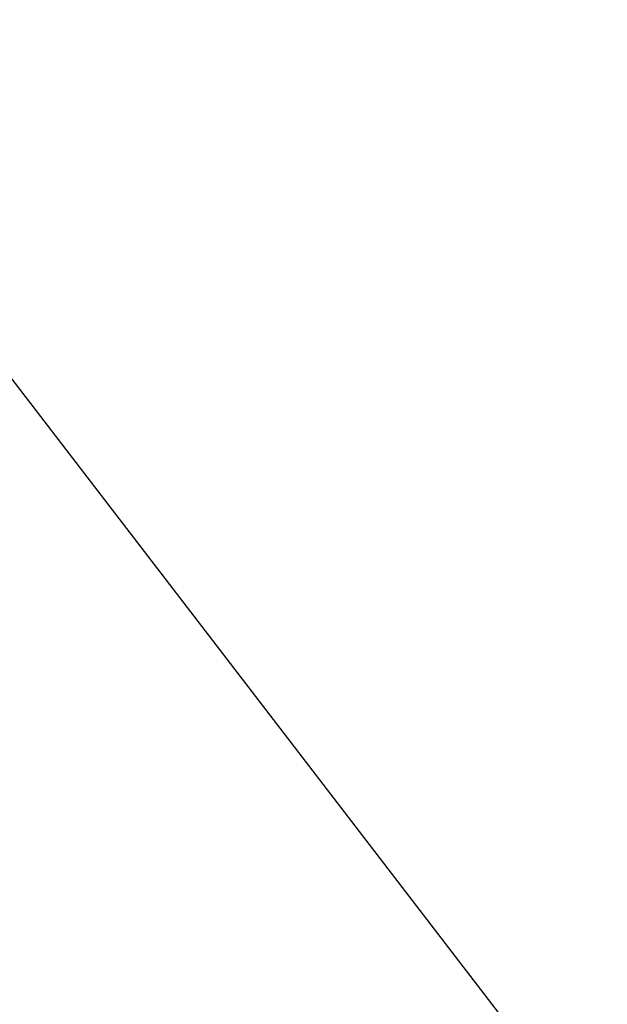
# Model space of a CAD drawing. Extents: x 0 to 457, y -4 to 453.
# Tile 107 of 256: x 129.3788 to 129.4127, y 127.308 to 127.3649. Entities that reach past the tile are written whole.
import ezdxf

# ---------------------------------------------------------------- set-up
doc = ezdxf.new("R2010")
doc.units = 0
doc.layers.get('0').update_dxf_attribs({"color": 13, "linetype": 'CONTINUOUS'})

# ---------------------------------------------------------------- blocks, each defined once
blk = doc.blocks.new('GROUP_16')
mesh = blk.add_polyface()
corners = [(41.65906, 67.33671, 68.56703), (46.79203, 60.3051, 73.41822), (41.28175, 61.38916, 73.41822), (48.69582, 65.95234, 68.56703)]
mesh.append_faces([[corners[k] for k in face] for face in [(0, 1, 2), (1, 0, 3)]], dxfattribs={"vtx0": -1})
mesh = blk.add_polyface()
corners = [(48.02883, 63.97382, 8.818), (52.5261, 58.87234, 6.76144), (47.19125, 61.48931, 6.76144), (53.97817, 61.05541, 8.818)]
mesh.append_faces([[corners[k] for k in face] for face in [(0, 1, 2), (1, 0, 3)]], dxfattribs={"vtx0": -1})
mesh = blk.add_polyface()
corners = [(41.36087, 62.63635, 6.76144), (46.30884, 58.87179, 5), (41.18599, 59.87963, 5), (47.19125, 61.48931, 6.76144)]
mesh.append_faces([[corners[k] for k in face] for face in [(0, 1, 2), (1, 0, 3)]], dxfattribs={"vtx0": -1})
mesh = blk.add_polyface()
corners = [(46.79203, 60.3051, 73.41822), (48.06756, 52.1693, 77.02396), (44.61951, 53.86072, 77.02396), (51.83398, 57.83181, 73.41822)]
mesh.append_faces([[corners[k] for k in face] for face in [(0, 1, 2), (1, 0, 3)]], dxfattribs={"vtx0": -1})
blk = doc.blocks.new('GROUP_7')
blk.add_blockref('GROUP_16', (0, 0, 40))
blk = doc.blocks.new('GROUP_22')
blk.add_line((30, 37.32051, 1.5), (25.17638, 39.31852, 1.5))
blk = doc.blocks.new('GROUP_23')
at = {"xscale": 1.1, "yscale": 1.1, "zscale": 2.5}
blk.add_blockref('GROUP_22', (225.86068, 225.89839, 112.02115), dxfattribs=at)
blk = doc.blocks.new('COMPONENT_9')
at = {"xscale": 0.4000000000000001, "yscale": 0.4000000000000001, "zscale": 0.4000000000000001}
for name, p in [('GROUP_23', (1.364409, 1.012274, 8.22885)), ('GROUP_7', (84.478492, 84.054273, 46.93731))]:
    blk.add_blockref(name, p, dxfattribs=at)
blk = doc.blocks.new('GROUP_2')
at = {"rotation": 150}
blk.add_blockref('COMPONENT_9', (236.548999, 151.905576, 200), dxfattribs=at)

msp = doc.modelspace()

# ---------------------------------------------------------------- block references
msp.add_blockref('GROUP_2', (36.686424, 17.498938, -0.189035))

doc.saveas('drawing.dxf')
